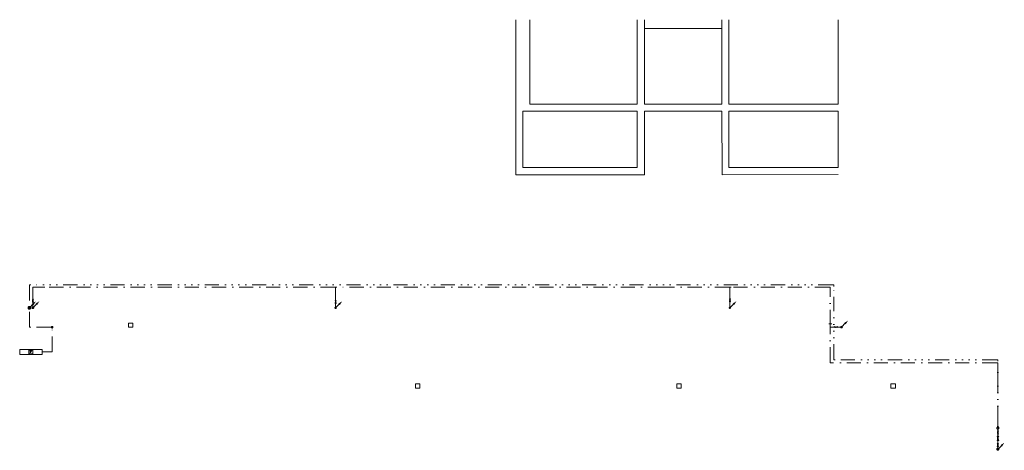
# Model space of a CAD drawing. Header units: millimetres. Extents: x 12950 to 40918, y -3422 to 8802.
import ezdxf

# ---------------------------------------------------------------- set-up
doc = ezdxf.new("R2010")
doc.units = ezdxf.units.MM
doc.linetypes.add('DDS_LT3', pattern=[769.999991, 400, -179.999995, 10, -179.999995])
doc.linetypes.add('DDS_LT4', pattern=[1339.999977, 400, -179.999995, 10, -179.999995, 10, -179.999995, 10, -179.999995, 10, -179.999995])
for name, color, linetype in [('Požární voda', 7, 'Continuous'), ('Studená voda', 7, 'Continuous'), ('Základní geometrie', 7, 'Continuous')]:
    doc.layers.add(name, color=color, linetype=linetype)

# ---------------------------------------------------------------- blocks, each defined once
blk = doc.blocks.new('Segment trubky-SV-PWC Studená voda D32-ID-29-8-29-1147')
at = {"layer": 'Studená voda', "color": 140, "linetype": 'DDS_LT3', "lineweight": 5}
blk.add_line((0, 0), (-9232, 0), dxfattribs=at)
blk = doc.blocks.new('T-kus-T-kus SV-PWC Studená voda D32-ID-29-8-29-850')
at = {"layer": 'Studená voda', "color": 140, "linetype": 'DDS_LT3', "lineweight": 5}
blk.add_line((34, 0), (-34, 0), dxfattribs=at)
at = {"layer": 'Studená voda', "color": 140, "lineweight": 5}
blk.add_line((0, 0), (0, -34), dxfattribs=at)
blk = doc.blocks.new('Segment trubky-SV-PWC Studená voda D32-ID-29-8-29-914')
at = {"layer": 'Studená voda', "color": 140, "linetype": 'DDS_LT3', "lineweight": 5}
blk.add_line((0, 0), (-8229, 0), dxfattribs=at)
blk = doc.blocks.new('Koleno-Koleno SV-PWC Studená voda D32-ID-29-8-29-477')
at = {"layer": 'Studená voda', "color": 140, "lineweight": 5}
blk.add_line((0, 25), (0, 36), dxfattribs=at)
blk.add_circle((0, 0), 25, dxfattribs=at)
blk = doc.blocks.new('Segment trubky-SV-PWC Studená voda D32-ID-29-8-29-689')
at = {"layer": 'Studená voda', "color": 140, "linetype": 'DDS_LT3', "lineweight": 5}
blk.add_line((0, 0), (0, 120), dxfattribs=at)
blk = doc.blocks.new('Ventil-Valve SV-PWC Studená voda D32-ID-29-8-29-2006')
at = {"layer": 'Studená voda', "color": 7, "lineweight": 5}
for points in [[(15, 45), (-15, 45), (0, 0), (15, 45)], [(15, -45), (-15, -45), (0, 0), (15, -45)]]:
    blk.add_lwpolyline(points, dxfattribs=at)
blk.add_circle((0, 0), 11.2, dxfattribs=at)
blk = doc.blocks.new('Segment trubky-SV-PWC Studená voda D32-ID-29-8-29-1611')
at = {"layer": 'Studená voda', "color": 140, "linetype": 'DDS_LT3', "lineweight": 5}
blk.add_line((0, 0), (1, 299), dxfattribs=at)
blk = doc.blocks.new('Koleno-Koleno SV-PWC Studená voda D32-ID-29-8-29-726')
at = {"layer": 'Studená voda', "color": 140, "lineweight": 5}
for p, q in [((0, -36), (0, 0)), ((0, 0), (36, 0))]:
    blk.add_line(p, q, dxfattribs=at)
blk = doc.blocks.new('Segment trubky-SV-PWC Studená voda D32-ID-29-8-29-735')
at = {"layer": 'Studená voda', "color": 140, "linetype": 'DDS_LT3', "lineweight": 5}
blk.add_line((0, 0), (298, 0), dxfattribs=at)
blk = doc.blocks.new('Koleno-Koleno SV-PWC Studená voda D20-ID-29-8-29-757')
at = {"layer": 'Studená voda', "color": 140, "lineweight": 5}
blk.add_line((0, 19), (0, 27), dxfattribs=at)
blk.add_circle((0, 0), 19, dxfattribs=at)
blk = doc.blocks.new('Segment trubky-SV-PWC Studená voda D20-ID-29-8-29-1025')
at = {"layer": 'Studená voda', "color": 140, "linetype": 'DDS_LT3', "lineweight": 5}
blk.add_line((0, 0), (0, 91), dxfattribs=at)
blk = doc.blocks.new('Ventil-Valve SV-PWC Studená voda D20-ID-29-8-29-2223')
at = {"layer": 'Studená voda', "color": 7, "lineweight": 5}
for points in [[(15, 45), (-15, 45), (0, 0), (15, 45)], [(15, -45), (-15, -45), (0, 0), (15, -45)]]:
    blk.add_lwpolyline(points, dxfattribs=at)
blk.add_circle((0, 0), 11.2, dxfattribs=at)
blk = doc.blocks.new('Segment trubky-SV-PWC Studená voda D20-ID-29-8-29-2112')
at = {"layer": 'Studená voda', "color": 140, "linetype": 'DDS_LT3', "lineweight": 5}
blk.add_line((0, 0), (0, 339), dxfattribs=at)
blk = doc.blocks.new('Koleno-Koleno SV-PWC Studená voda D20-ID-29-8-29-518')
at = {"layer": 'Studená voda', "color": 140, "lineweight": 5}
blk.add_line((0, 19), (0, 27), dxfattribs=at)
blk.add_circle((0, 0), 19, dxfattribs=at)
blk = doc.blocks.new('Segment trubky-SV-PWC Studená voda D20-ID-29-8-29-1374')
at = {"layer": 'Studená voda', "color": 140, "linetype": 'DDS_LT3', "lineweight": 5}
blk.add_line((0, 0), (0, 10), dxfattribs=at)
blk = doc.blocks.new('Obdélník-ID-29-8-29-337')
at = {"layer": 'Základní geometrie', "color": 7, "lineweight": 5}
blk.add_lwpolyline([(-62.6, 57.1), (-62.6, -57.1), (62.6, -57.1), (62.6, 57.1), (-62.6, 57.1)], dxfattribs=at)
blk = doc.blocks.new('Ventil-Valve SV-PWC Studená voda D40-ID-29-8-29-1768')
at = {"layer": 'Studená voda', "color": 7, "lineweight": 5}
for points in [[(0, -15), (0, 15), (0, 0), (0, -15)], [(0, -15), (0, 15), (0, 0), (0, -15)], [(0, -3), (0, 0), (0, 3), (0, 7), (0, 9), (0, 11), (0, 11), (0, 11), (0, 9), (0, 7), (0, 3), (0, 0), (0, -3), (0, -7), (0, -9), (0, -11), (0, -11), (0, -11), (0, -9), (0, -7), (0, -3)]]:
    blk.add_lwpolyline(points, dxfattribs=at)
blk = doc.blocks.new('Koleno-Koleno SV-PWC Studená voda D40-ID-29-8-29-560')
at = {"layer": 'Studená voda', "color": 140, "lineweight": 5}
blk.add_line((0, 0), (0, 43), dxfattribs=at)
blk.add_lwpolyline([(-28, -9), (-29, 0), (-28, 9), (-23, 17), (-17, 23), (-9, 28), (0, 29), (9, 28), (17, 23), (23, 17), (28, 9), (29, 0), (28, -9), (23, -17), (17, -23), (9, -28), (0, -29), (-9, -28), (-17, -23), (-23, -17), (-28, -9)], dxfattribs=at)
blk = doc.blocks.new('Segment trubky-SV-PWC Studená voda D40-ID-29-8-29-817')
at = {"layer": 'Studená voda', "color": 140, "linetype": 'DDS_LT3', "lineweight": 5}
blk.add_line((0, 0), (0, 20), dxfattribs=at)
blk = doc.blocks.new('Segment trubky-SV-PWC Studená voda D40-ID-29-8-29-2161')
at = {"layer": 'Studená voda', "color": 140, "linetype": 'DDS_LT3', "lineweight": 5}
blk.add_line((0, 0), (0, 2346), dxfattribs=at)
blk = doc.blocks.new('Koleno-Koleno SV-PWC Studená voda D40-ID-29-8-29-826')
at = {"layer": 'Studená voda', "color": 140, "lineweight": 5}
for p, q in [((0, 0), (-43, 0)), ((0, -43), (0, 0))]:
    blk.add_line(p, q, dxfattribs=at)
blk = doc.blocks.new('Segment trubky-SV-PWC Studená voda D40-ID-29-8-29-839')
at = {"layer": 'Studená voda', "color": 140, "linetype": 'DDS_LT3', "lineweight": 5}
blk.add_line((0, 0), (-4673, 0), dxfattribs=at)
blk = doc.blocks.new('Koleno-Koleno SV-PWC Studená voda D40-ID-29-8-29-1039')
at = {"layer": 'Studená voda', "color": 140, "lineweight": 5}
for p, q in [((0, 0), (0, 43)), ((43, 0), (0, 0))]:
    blk.add_line(p, q, dxfattribs=at)
blk = doc.blocks.new('Segment trubky-SV-PWC Studená voda D40-ID-29-8-29-1091')
at = {"layer": 'Studená voda', "color": 140, "linetype": 'DDS_LT3', "lineweight": 5}
blk.add_line((0, 0), (0, 931), dxfattribs=at)
blk = doc.blocks.new('T-kus-T-kus SV-PWC Studená voda D40-ID-29-8-29-1296')
at = {"layer": 'Studená voda', "color": 140, "linetype": 'DDS_LT3', "lineweight": 5}
blk.add_line((0, -43), (0, 43), dxfattribs=at)
at = {"layer": 'Studená voda', "color": 140, "lineweight": 5}
blk.add_line((0, 0), (42, 0), dxfattribs=at)
blk = doc.blocks.new('Segment trubky-SV-PWC Studená voda D40-ID-29-8-29-1329')
at = {"layer": 'Studená voda', "color": 140, "linetype": 'DDS_LT3', "lineweight": 5}
blk.add_line((0, 0), (0, 49), dxfattribs=at)
blk = doc.blocks.new('Přechodka-redukce-Reducer SV-PWC Studená voda D40-ID-29-8-29-1352')
at = {"layer": 'Studená voda', "color": 140, "linetype": 'DDS_LT3', "lineweight": 5}
blk.add_line((40, 0), (-40, 0), dxfattribs=at)
blk = doc.blocks.new('Segment trubky-SV-PWC Studená voda D32-ID-29-8-29-1463')
at = {"layer": 'Studená voda', "color": 140, "linetype": 'DDS_LT3', "lineweight": 5}
blk.add_line((0, 0), (0, 1003), dxfattribs=at)
blk = doc.blocks.new('Koleno-Koleno SV-PWC Studená voda D32-ID-29-8-29-1478')
at = {"layer": 'Studená voda', "color": 140, "lineweight": 5}
for p, q in [((0, 0), (-36.5, 0)), ((0, -36.5), (0, 0))]:
    blk.add_line(p, q, dxfattribs=at)
blk = doc.blocks.new('Segment trubky-SV-PWC Studená voda D32-ID-29-8-29-1493')
at = {"layer": 'Studená voda', "color": 140, "linetype": 'DDS_LT3', "lineweight": 5}
blk.add_line((0, 0), (-2778, 0), dxfattribs=at)
blk = doc.blocks.new('T-kus-T-kus SV-PWC Studená voda D32-ID-29-8-29-1544')
at = {"layer": 'Studená voda', "color": 140, "linetype": 'DDS_LT3', "lineweight": 5}
blk.add_line((34, 0), (-34, 0), dxfattribs=at)
at = {"layer": 'Studená voda', "color": 140, "lineweight": 5}
blk.add_line((0, 0), (0, -34), dxfattribs=at)
blk = doc.blocks.new('Segment trubky-SV-PWC Studená voda D32-ID-29-8-29-1728')
at = {"layer": 'Studená voda', "color": 140, "linetype": 'DDS_LT3', "lineweight": 5}
blk.add_line((0, 0), (-1901, 0), dxfattribs=at)
blk = doc.blocks.new('Segment trubky-SV-PWC Studená voda D20-ID-29-8-29-900')
at = {"layer": 'Studená voda', "color": 140, "linetype": 'DDS_LT3', "lineweight": 5}
blk.add_line((0, 0), (0, 130), dxfattribs=at)
blk = doc.blocks.new('Ventil-Valve SV-PWC Studená voda D20-ID-29-8-29-2297')
at = {"layer": 'Studená voda', "color": 7, "lineweight": 5}
for points in [[(15, 45), (-15, 45), (0, 0), (15, 45)], [(15, -45), (-15, -45), (0, 0), (15, -45)]]:
    blk.add_lwpolyline(points, dxfattribs=at)
blk.add_circle((0, 0), 11.2, dxfattribs=at)
blk = doc.blocks.new('Segment trubky-SV-PWC Studená voda D20-ID-29-8-29-2284')
at = {"layer": 'Studená voda', "color": 140, "linetype": 'DDS_LT3', "lineweight": 5}
blk.add_line((0, 0), (1, 290), dxfattribs=at)
blk = doc.blocks.new('Koleno-Koleno SV-PWC Studená voda D32-ID-29-8-29-1058')
at = {"layer": 'Studená voda', "color": 140, "lineweight": 5}
blk.add_line((-25, 0), (-36, 0), dxfattribs=at)
blk.add_circle((0, 0), 25, dxfattribs=at)
blk = doc.blocks.new('Segment trubky-SV-PWC Studená voda D32-ID-29-8-29-1118')
at = {"layer": 'Studená voda', "color": 140, "linetype": 'DDS_LT3', "lineweight": 5}
blk.add_line((0, 0), (-82, 0), dxfattribs=at)
blk = doc.blocks.new('Ventil-Valve SV-PWC Studená voda D32-ID-29-8-29-2319')
at = {"layer": 'Studená voda', "color": 7, "lineweight": 5}
for points in [[(-45, 15), (-45, -15), (0, 0), (-45, 15)], [(45, 15), (45, -15), (0, 0), (45, 15)]]:
    blk.add_lwpolyline(points, dxfattribs=at)
blk.add_circle((0, 0), 11.2, dxfattribs=at)
blk = doc.blocks.new('Segment trubky-SV-PWC Studená voda D32-ID-29-8-29-2306')
at = {"layer": 'Studená voda', "color": 140, "linetype": 'DDS_LT3', "lineweight": 5}
blk.add_line((0, 0), (-69, 0), dxfattribs=at)
blk = doc.blocks.new('Obdélník-ID-29-8-29-101')
at = {"layer": 'Základní geometrie', "color": 7, "lineweight": 5}
blk.add_lwpolyline([(-62.6, 57.1), (-62.6, -57.1), (62.6, -57.1), (62.6, 57.1), (-62.6, 57.1)], dxfattribs=at)
blk = doc.blocks.new('Obdélník-ID-29-8-29-425')
at = {"layer": 'Základní geometrie', "color": 7, "lineweight": 5}
blk.add_lwpolyline([(-62.6, 57.1), (-62.6, -57.1), (62.6, -57.1), (62.6, 57.1), (-62.6, 57.1)], dxfattribs=at)
blk = doc.blocks.new('Obdélník-ID-29-8-29-1182')
at = {"layer": 'Základní geometrie', "color": 7, "lineweight": 5}
blk.add_lwpolyline([(-62.6, 57.1), (-62.6, -57.1), (62.6, -57.1), (62.6, 57.1), (-62.6, 57.1)], dxfattribs=at)
blk = doc.blocks.new('Požární hadice-hasicí přístroj-ID-29-8-29-658')
at = {"layer": 'Požární voda', "color": 6, "lineweight": 5}
for p, q in [((264, -25), (275, -14)), ((264, -22), (272, -14)), ((264, -19), (269, -14)), ((264, -16), (266, -14)), ((264, -28), (270, -23)), ((264, -31), (270, -26)), ((264, -35), (270, -29)), ((264, -38), (270, -32)), ((264, -41), (270, -35)), ((264, -44), (270, -39)), ((264, -47), (270, -42)), ((264, -50), (270, -45)), ((264, -54), (270, -48)), ((264, -57), (270, -51)), ((264, -60), (270, -54)), ((264, -63), (270, -58)), ((264, -66), (270, -61)), ((264, -69), (270, -64)), ((264, -73), (270, -67)), ((264, -76), (270, -70)), ((264, -79), (270, -73)), ((264, -82), (270, -77)), ((264, -85), (270, -80)), ((264, -88), (270, -83)), ((264, -92), (270, -86)), ((264, -95), (270, -89)), ((264, -98), (270, -92)), ((264, -101), (270, -96)), ((264, -104), (270, -99)), ((264, -107), (270, -102)), ((264, -111), (270, -105)), ((264, -114), (270, -108)), ((264, -117), (270, -111)), ((264, -120), (270, -115)), ((264, -123), (270, -118)), ((264, -126), (270, -120)), ((268, -126), (273, -120)), ((271, -126), (276, -120)), ((273, -20), (278, -14)), ((274, -126), (280, -120)), ((276, -20), (281, -14)), ((277, -126), (283, -120)), ((279, -20), (285, -14)), ((280, -126), (286, -120)), ((282, -20), (288, -14)), ((283, -126), (289, -120)), ((285, -20), (291, -14)), ((287, -126), (292, -120)), ((289, -20), (294, -14)), ((290, -126), (295, -120)), ((292, -20), (297, -14)), ((293, -126), (299, -120)), ((295, -20), (300, -14)), ((296, -126), (302, -120)), ((298, -20), (304, -14)), ((299, -126), (305, -120)), ((301, -20), (307, -14)), ((302, -126), (308, -120)), ((303, -52), (314, -42)), ((303, -49), (310, -42)), ((303, -46), (307, -42)), ((303, -43), (304, -42)), ((303, -56), (309, -50)), ((303, -59), (309, -53)), ((303, -62), (309, -56)), ((303, -65), (309, -59)), ((303, -68), (309, -63)), ((303, -75), (313, -64)), ((303, -71), (310, -64)), ((303, -78), (309, -72)), ((303, -81), (309, -75)), ((303, -84), (309, -79)), ((303, -87), (309, -82)), ((303, -90), (309, -85)), ((303, -94), (309, -88)), ((303, -97), (309, -91)), ((304, -20), (310, -14)), ((305, -98), (309, -94)), ((306, -126), (311, -120)), ((308, -20), (313, -14)), ((308, -98), (309, -98)), ((309, -126), (314, -120)), ((311, -20), (316, -14)), ((311, -48), (317, -42)), ((311, -70), (317, -64)), ((312, -126), (318, -120)), ((314, -20), (319, -14)), ((314, -48), (320, -42)), ((314, -70), (320, -64)), ((315, -126), (321, -120)), ((317, -20), (323, -14)), ((317, -70), (323, -64)), ((318, -48), (323, -42)), ((318, -126), (324, -120)), ((320, -20), (326, -14)), ((320, -70), (326, -64)), ((321, -48), (326, -42)), ((321, -126), (327, -120)), ((323, -20), (329, -14)), ((324, -48), (329, -42)), ((324, -70), (329, -64)), ((325, -126), (330, -120)), ((327, -20), (332, -14)), ((327, -48), (333, -42)), ((327, -70), (331, -66)), ((328, -126), (333, -120)), ((330, -20), (335, -14)), ((330, -48), (336, -42)), ((330, -70), (331, -69)), ((331, -126), (337, -120)), ((333, -20), (338, -14)), ((333, -48), (337, -44)), ((334, -126), (340, -120)), ((336, -20), (342, -14)), ((337, -48), (337, -47)), ((337, -126), (343, -120)), ((339, -20), (345, -14)), ((341, -126), (346, -120)), ((342, -20), (348, -14)), ((344, -126), (349, -120)), ((346, -20), (351, -14)), ((347, -126), (352, -120)), ((349, -20), (354, -14)), ((350, -126), (356, -120)), ((352, -20), (357, -14)), ((353, -126), (359, -120)), ((355, -20), (361, -14)), ((356, -126), (362, -120)), ((358, -20), (364, -14)), ((360, -126), (365, -120)), ((361, -20), (367, -14)), ((363, -126), (368, -120)), ((365, -20), (370, -14)), ((366, -126), (376, -116)), ((368, -20), (373, -14)), ((369, -126), (376, -119)), ((370, -20), (376, -14)), ((370, -23), (376, -18)), ((370, -26), (376, -21)), ((370, -30), (376, -24)), ((370, -33), (376, -27)), ((370, -36), (376, -30)), ((370, -39), (376, -33)), ((370, -42), (376, -37)), ((370, -45), (376, -40)), ((370, -49), (376, -43)), ((370, -52), (376, -46)), ((370, -55), (376, -49)), ((370, -58), (376, -52)), ((370, -61), (376, -56)), ((370, -64), (376, -59)), ((370, -68), (376, -62)), ((370, -71), (376, -65)), ((370, -74), (376, -68)), ((370, -77), (376, -71)), ((370, -80), (376, -75)), ((370, -83), (376, -78)), ((370, -87), (376, -81)), ((370, -90), (376, -84)), ((370, -93), (376, -87)), ((370, -96), (376, -91)), ((370, -99), (376, -94)), ((370, -102), (376, -97)), ((370, -106), (376, -100)), ((370, -109), (376, -103)), ((370, -112), (376, -106)), ((370, -115), (376, -110)), ((370, -118), (376, -113)), ((372, -126), (376, -122)), ((375, -126), (376, -125))]:
    blk.add_line(p, q, dxfattribs=at)
for points in [[(0, -140), (0, 0), (640, 0), (640, -140), (0, -140)], [(264, -14), (264, -126), (376, -126), (376, -14), (264, -14)], [(270, -20), (270, -120), (370, -120), (370, -20), (270, -20)], [(303, -98), (303, -87), (303, -42), (337, -42), (337, -48), (309, -48), (309, -64), (331, -64), (331, -70), (309, -70), (309, -98), (303, -98)]]:
    blk.add_lwpolyline(points, dxfattribs=at)
blk = doc.blocks.new('Segment trubky-FLW Požární voda D40-ID-29-8-29-1976')
at = {"layer": 'Požární voda', "color": 86, "linetype": 'DDS_LT4', "lineweight": 5}
blk.add_line((0, 0), (0, 70), dxfattribs=at)
blk = doc.blocks.new('Ventil-Valve FLW Požární voda D40-ID-29-8-29-1610')
at = {"layer": 'Požární voda', "color": 7, "lineweight": 5}
for points in [[(15, 45), (-15, 45), (0, 0), (15, 45)], [(15, -45), (-15, -45), (0, 0), (15, -45)], [(3, -11), (0, -11), (-4, -11), (-7, -9), (-9, -7), (-11, -3), (-11, 0), (-11, 4), (-9, 7), (-7, 9), (-3, 11), (0, 11), (4, 11), (7, 9), (9, 7), (11, 3), (11, 0), (11, -4), (9, -7), (7, -9), (3, -11)]]:
    blk.add_lwpolyline(points, dxfattribs=at)
blk = doc.blocks.new('Segment trubky-FLW Požární voda D40-ID-29-8-29-1173')
at = {"layer": 'Požární voda', "color": 86, "linetype": 'DDS_LT4', "lineweight": 5}
blk.add_line((0, 0), (0, 84), dxfattribs=at)
blk = doc.blocks.new('Ventil-Valve FLW Požární voda D40-ID-29-8-29-1235')
at = {"layer": 'Požární voda', "lineweight": 5}
blk.add_hatch(color=7, dxfattribs=at).paths.add_polyline_path([(0, 0), (0, 10), (-3, 9), (-6, 8), (-8, 6), (-9, 3), (-10, 0), (-9, -3), (-8, -6), (-6, -8), (-3, -9), (0, -10), (3, -9), (6, -8), (8, -6), (9, -3), (10, 0), (9, 3), (8, 6), (6, 8), (3, 9), (0, 10)])
at = {"layer": 'Požární voda', "color": 7, "lineweight": 5}
for points in [[(24, 62), (-24, 63), (0, 0), (24, 62)], [(24, -63), (-24, -62), (0, 0), (24, -63)]]:
    blk.add_lwpolyline(points, dxfattribs=at)
blk.add_circle((0, 0), 9.6, dxfattribs=at)
blk = doc.blocks.new('Segment trubky-FLW Požární voda D40-ID-29-8-29-1238')
at = {"layer": 'Požární voda', "color": 86, "linetype": 'DDS_LT4', "lineweight": 5}
blk.add_line((0, 0), (0, 54), dxfattribs=at)
blk = doc.blocks.new('Ventil-Valve FLW Požární voda D40-ID-29-8-29-1375')
at = {"layer": 'Požární voda', "color": 7, "lineweight": 5}
for points in [[(15, 45), (-15, 45), (0, 0), (15, 45)], [(15, -45), (-15, -45), (0, 0), (15, -45)]]:
    blk.add_lwpolyline(points, dxfattribs=at)
blk.add_circle((0, 0), 11.2, dxfattribs=at)
blk = doc.blocks.new('Segment trubky-FLW Požární voda D40-ID-29-8-29-1383')
at = {"layer": 'Požární voda', "color": 86, "linetype": 'DDS_LT4', "lineweight": 5}
blk.add_line((0, 0), (0, 36), dxfattribs=at)
blk = doc.blocks.new('Koleno-Koleno FLW Požární voda D40-ID-29-8-29-1622')
at = {"layer": 'Požární voda', "color": 86, "lineweight": 5}
blk.add_line((0, -43), (0, -29), dxfattribs=at)
blk.add_lwpolyline([(28, 9), (29, 0), (28, -9), (23, -17), (17, -24), (9, -28), (0, -29), (-9, -28), (-17, -23), (-24, -17), (-28, -9), (-29, 0), (-28, 9), (-23, 17), (-17, 24), (-9, 28), (0, 29), (9, 28), (17, 23), (24, 17), (28, 9)], dxfattribs=at)
blk = doc.blocks.new('Koleno-Koleno FLW Požární voda D40-ID-29-8-29-1658')
at = {"layer": 'Požární voda', "color": 86, "lineweight": 5}
blk.add_line((0, 0), (0, 43), dxfattribs=at)
blk.add_lwpolyline([(-28, -9), (-29, 0), (-28, 9), (-23, 17), (-17, 23), (-9, 28), (0, 29), (9, 28), (17, 23), (23, 17), (28, 9), (29, 0), (28, -9), (23, -17), (17, -23), (9, -28), (0, -29), (-9, -28), (-17, -23), (-23, -17), (-28, -9)], dxfattribs=at)
blk = doc.blocks.new('Segment trubky-FLW Požární voda D40-ID-29-8-29-1671')
at = {"layer": 'Požární voda', "color": 86, "linetype": 'DDS_LT4', "lineweight": 5}
blk.add_line((0, 0), (0, 1856), dxfattribs=at)
blk = doc.blocks.new('Koleno-Koleno FLW Požární voda D40-ID-29-8-29-1682')
at = {"layer": 'Požární voda', "color": 86, "lineweight": 5}
for p, q in [((0, 0), (-43, 0)), ((0, -43), (0, 0))]:
    blk.add_line(p, q, dxfattribs=at)
blk = doc.blocks.new('Segment trubky-FLW Požární voda D40-ID-29-8-29-1739')
at = {"layer": 'Požární voda', "color": 86, "linetype": 'DDS_LT4', "lineweight": 5}
blk.add_line((0, 0), (-4578, 0), dxfattribs=at)
blk = doc.blocks.new('Koleno-Koleno FLW Požární voda D40-ID-29-8-29-1748')
at = {"layer": 'Požární voda', "color": 86, "lineweight": 5}
for p, q in [((0, 0), (0, 43)), ((43, 0), (0, 0))]:
    blk.add_line(p, q, dxfattribs=at)
blk = doc.blocks.new('Segment trubky-FLW Požární voda D40-ID-29-8-29-1846')
at = {"layer": 'Požární voda', "color": 86, "linetype": 'DDS_LT4', "lineweight": 5}
blk.add_line((0, 0), (0, 2039), dxfattribs=at)
blk = doc.blocks.new('Koleno-Koleno FLW Požární voda D40-ID-29-8-29-1862')
at = {"layer": 'Požární voda', "color": 86, "lineweight": 5}
for p, q in [((0, 0), (-43, 0)), ((0, -43), (0, 0))]:
    blk.add_line(p, q, dxfattribs=at)
blk = doc.blocks.new('Segment trubky-FLW Požární voda D40-ID-29-8-29-1876')
at = {"layer": 'Požární voda', "color": 86, "linetype": 'DDS_LT4', "lineweight": 5}
blk.add_line((0, 0), (-22761, 0), dxfattribs=at)
blk = doc.blocks.new('Koleno-Koleno FLW Požární voda D40-ID-29-8-29-1885')
at = {"layer": 'Požární voda', "color": 86, "lineweight": 5}
for p, q in [((43, 0), (0, 0)), ((0, 0), (0, -43))]:
    blk.add_line(p, q, dxfattribs=at)
blk = doc.blocks.new('Segment trubky-FLW Požární voda D40-ID-29-8-29-1900')
at = {"layer": 'Požární voda', "color": 86, "linetype": 'DDS_LT4', "lineweight": 5}
blk.add_line((0, 0), (0, -568), dxfattribs=at)
blk = doc.blocks.new('T-kus-T-kus FLW Požární voda D40-ID-29-8-29-1909')
at = {"layer": 'Požární voda', "color": 86, "lineweight": 5}
blk.add_line((0, 0), (0, 39), dxfattribs=at)
at = {"layer": 'Požární voda', "color": 86, "linetype": 'DDS_LT4', "lineweight": 5}
blk.add_line((0, 0), (0, 0), dxfattribs=at)
at = {"layer": 'Požární voda', "color": 86, "lineweight": 5}
blk.add_lwpolyline([(-38, -12), (-40, 0), (-38, 12), (-32, 24), (-24, 32), (-12, 38), (0, 40), (12, 38), (24, 32), (32, 24), (38, 12), (40, 0), (38, -12), (32, -24), (24, -32), (12, -38), (0, -40), (-12, -38), (-24, -32), (-32, -24), (-38, -12)], dxfattribs=at)
blk.add_lwpolyline([(-38, -12), (-40, 0), (-38, 12), (-32, 24), (-24, 32), (-12, 38), (0, 40), (12, 38), (24, 32), (32, 24), (38, 12), (40, 0), (38, -12), (32, -24), (24, -32), (12, -38), (0, -40), (-12, -38), (-24, -32), (-32, -24), (-38, -12)], dxfattribs=at)
blk = doc.blocks.new('Konec potrubí-PipeEnd FLW Požární voda D40-ID-29-8-29-1944')
at = {"layer": 'Požární voda', "lineweight": 5}
for points in [[(20, 0), (19, 6), (16, 12), (12, 16), (6, 19), (0, 20), (-6, 19), (-12, 16), (-16, 12), (-19, 6), (-20, 0), (-19, -6), (-16, -12), (-12, -16), (-6, -19), (0, -20), (6, -19), (12, -16), (16, -12), (19, -6)], [(184, 184), (120, 78), (78, 120)]]:
    blk.add_hatch(color=86, dxfattribs=at).paths.add_polyline_path(points)
at = {"layer": 'Požární voda', "color": 86, "lineweight": 5}
blk.add_line((99, 99), (17, 17), dxfattribs=at)
blk = doc.blocks.new('Segment trubky-FLW Požární voda D32-ID-29-8-29-2031')
at = {"layer": 'Požární voda', "color": 86, "linetype": 'DDS_LT4', "lineweight": 5}
blk.add_line((0, 0), (242, 0), dxfattribs=at)
blk = doc.blocks.new('Koleno-Koleno FLW Požární voda D32-ID-29-8-29-2040')
at = {"layer": 'Požární voda', "color": 86, "lineweight": 5}
for p, q in [((-36.5, 0), (0, 0)), ((0, 0), (0, 36.5))]:
    blk.add_line(p, q, dxfattribs=at)
blk = doc.blocks.new('Segment trubky-FLW Požární voda D32-ID-29-8-29-2054')
at = {"layer": 'Požární voda', "color": 86, "linetype": 'DDS_LT4', "lineweight": 5}
blk.add_line((0, 0), (0, 628), dxfattribs=at)
blk = doc.blocks.new('Koleno-Koleno FLW Požární voda D32-ID-29-8-29-2063')
at = {"layer": 'Požární voda', "color": 86, "lineweight": 5}
blk.add_line((0, -36.5), (0, 0), dxfattribs=at)
blk.add_circle((0, 0), 25, dxfattribs=at)
blk = doc.blocks.new('Koleno-Koleno FLW Požární voda D32-ID-29-8-29-2086')
at = {"layer": 'Požární voda', "color": 86, "lineweight": 5}
blk.add_line((-25, 0), (-36, 0), dxfattribs=at)
blk.add_circle((0, 0), 25, dxfattribs=at)
blk = doc.blocks.new('Segment trubky-FLW Požární voda D32-ID-29-8-29-2101')
at = {"layer": 'Požární voda', "color": 86, "linetype": 'DDS_LT4', "lineweight": 5}
blk.add_line((0, 0), (-570, 0), dxfattribs=at)
blk = doc.blocks.new('Koleno-Koleno FLW Požární voda D32-ID-29-8-29-2111')
at = {"layer": 'Požární voda', "color": 86, "lineweight": 5}
for p, q in [((0, 0), (0, 36.5)), ((36.5, 0), (0, 0))]:
    blk.add_line(p, q, dxfattribs=at)
blk = doc.blocks.new('Segment trubky-FLW Požární voda D32-ID-29-8-29-2179')
at = {"layer": 'Požární voda', "color": 86, "linetype": 'DDS_LT4', "lineweight": 5}
blk.add_line((0, 0), (0, 479), dxfattribs=at)
blk = doc.blocks.new('Koleno-Koleno FLW Požární voda D32-ID-29-8-29-2188')
at = {"layer": 'Požární voda', "color": 86, "lineweight": 5}
blk.add_line((0, -36), (0, -25), dxfattribs=at)
blk.add_lwpolyline([(24, 8), (25, 0), (24, -8), (20, -15), (15, -20), (8, -24), (0, -25), (-8, -24), (-15, -20), (-20, -15), (-24, -8), (-25, 0), (-24, 8), (-20, 15), (-15, 20), (-8, 24), (0, 25), (8, 24), (15, 20), (20, 15), (24, 8)], dxfattribs=at)
blk = doc.blocks.new('Konec potrubí-PipeEnd SV-PWC Studená voda D32-ID-29-8-29-2264')
at = {"layer": 'Studená voda', "color": 140, "lineweight": 5}
for points in [[(-24, -8), (-25, 0), (-24, 8), (-20, 15), (-15, 20), (-8, 24), (0, 25), (8, 24), (15, 20), (20, 15), (24, 8), (25, 0), (24, -8), (20, -15), (15, -20), (8, -24), (0, -25), (-8, -24), (-15, -20), (-20, -15), (-24, -8)], [(-15, -5), (-16, 0), (-15, 5), (-13, 9), (-9, 13), (-5, 15), (0, 16), (5, 15), (9, 13), (13, 9), (15, 5), (16, 0), (15, -5), (13, -9), (9, -13), (5, -15), (0, -16), (-5, -15), (-9, -13), (-13, -9), (-15, -5)]]:
    blk.add_lwpolyline(points, dxfattribs=at)
blk = doc.blocks.new('Začátek potrubí-PipeStart SV-PWC Studená voda D32-ID-29-8-29-384')
at = {"layer": 'Studená voda', "color": 140, "lineweight": 5}
for points in [[(24, 8), (25, 0), (24, -8), (20, -15), (15, -20), (8, -24), (0, -25), (-8, -24), (-15, -20), (-20, -15), (-24, -8), (-25, 0), (-24, 8), (-20, 15), (-15, 20), (-8, 24), (0, 25), (8, 24), (15, 20), (20, 15), (24, 8)], [(15, 5), (16, 0), (15, -5), (13, -9), (9, -13), (5, -15), (0, -16), (-5, -15), (-9, -13), (-13, -9), (-15, -5), (-16, 0), (-15, 5), (-13, 9), (-9, 13), (-5, 15), (0, 16), (5, 15), (9, 13), (13, 9), (15, 5)]]:
    blk.add_lwpolyline(points, dxfattribs=at)
blk = doc.blocks.new('Začátek potrubí-PipeStart SV-PWC Studená voda D32-ID-29-8-29-384-1')
at = {"layer": 'Studená voda', "color": 140, "lineweight": 5}
for points in [[(8618, 6), (8619, 0), (8618, -6), (8615, -11), (8611, -15), (8606, -18), (8600, -19), (8594, -18), (8589, -15), (8585, -11), (8582, -6), (8581, 0), (8582, 6), (8585, 11), (8589, 16), (8594, 18), (8600, 19), (8606, 18), (8611, 16), (8615, 11), (8618, 6)], [(8610, 3), (8610, 0), (8610, -3), (8608, -6), (8606, -8), (8603, -9), (8600, -10), (8597, -9), (8594, -8), (8592, -6), (8590, -3), (8590, 0), (8590, 3), (8592, 6), (8594, 8), (8597, 10), (8600, 10), (8603, 10), (8606, 8), (8608, 6), (8610, 3)]]:
    blk.add_lwpolyline(points, dxfattribs=at)
blk = doc.blocks.new('Začátek potrubí-PipeStart SV-PWC Studená voda D32-ID-29-8-29-384-3')
at = {"layer": 'Studená voda', "color": 140, "lineweight": 5}
for points in [[(19818, 6), (19819, 0), (19818, -6), (19815, -11), (19811, -15), (19806, -18), (19800, -19), (19794, -18), (19789, -15), (19785, -11), (19782, -6), (19781, 0), (19782, 6), (19785, 11), (19789, 16), (19794, 18), (19800, 19), (19806, 18), (19811, 16), (19815, 11), (19818, 6)], [(19810, 3), (19810, 0), (19810, -3), (19808, -6), (19806, -8), (19803, -9), (19800, -10), (19797, -9), (19794, -8), (19792, -6), (19790, -3), (19790, 0), (19790, 3), (19792, 6), (19794, 8), (19797, 10), (19800, 10), (19803, 10), (19806, 8), (19808, 6), (19810, 3)]]:
    blk.add_lwpolyline(points, dxfattribs=at)
blk = doc.blocks.new('Začátek potrubí-PipeStart SV-PWC Studená voda D32-ID-29-8-29-384-11')
at = {"layer": 'Studená voda', "color": 140, "lineweight": 5}
for points in [[(24, 8), (25, 0), (24, -8), (20, -14), (15, -20), (8, -24), (0, -25), (-8, -24), (-15, -20), (-20, -14), (-24, -8), (-25, 0), (-24, 8), (-20, 15), (-15, 20), (-8, 24), (0, 25), (8, 24), (15, 20), (20, 15), (24, 8)], [(15, 5), (16, 0), (15, -5), (13, -9), (9, -13), (5, -15), (0, -16), (-5, -15), (-9, -13), (-13, -9), (-15, -5), (-16, 0), (-15, 5), (-13, 10), (-9, 13), (-5, 15), (0, 16), (5, 15), (9, 13), (13, 10), (15, 5)]]:
    blk.add_lwpolyline(points, dxfattribs=at)

msp = doc.modelspace()

# ---------------------------------------------------------------- hatches: boundary and pattern name
at = {"layer": 'Studená voda', "lineweight": 5}
for points in [[(13341, 625), (13340, 630), (13338, 634), (13334, 638), (13330, 640), (13325, 641), (13320, 640), (13316, 638), (13312, 634), (13310, 630), (13309, 625), (13310, 620), (13312, 616), (13316, 612), (13320, 610), (13325, 609), (13330, 610), (13334, 612), (13338, 616), (13340, 620)], [(13509, 809), (13445, 703), (13403, 745)], [(21941, 625), (21940, 630), (21938, 634), (21934, 638), (21930, 640), (21925, 641), (21920, 640), (21916, 638), (21912, 634), (21910, 630), (21909, 625), (21910, 620), (21912, 616), (21916, 612), (21920, 610), (21925, 609), (21930, 610), (21934, 612), (21938, 616), (21940, 620)], [(22109, 809), (22045, 703), (22003, 745)], [(33141, 625), (33140, 630), (33138, 634), (33134, 638), (33130, 640), (33125, 641), (33120, 640), (33116, 638), (33112, 634), (33110, 630), (33109, 625), (33110, 620), (33112, 616), (33116, 612), (33120, 610), (33125, 609), (33130, 610), (33134, 612), (33138, 616), (33140, 620)], [(33309, 809), (33245, 703), (33203, 745)], [(36310, 75), (36310, 80), (36307, 84), (36304, 88), (36299, 90), (36294, 91), (36289, 90), (36285, 88), (36281, 84), (36279, 80), (36278, 75), (36279, 70), (36281, 66), (36285, 62), (36289, 60), (36294, 59), (36299, 60), (36304, 62), (36307, 66), (36310, 70)], [(36478, 259), (36415, 153), (36372, 195)], [(40918, -3210), (40855, -3316), (40812, -3273)], [(40751, -3393), (40750, -3388), (40748, -3384), (40744, -3380), (40740, -3378), (40735, -3377), (40730, -3378), (40725, -3380), (40722, -3384), (40719, -3388), (40719, -3393), (40719, -3398), (40722, -3403), (40725, -3406), (40730, -3409), (40735, -3409), (40740, -3409), (40744, -3406), (40748, -3403), (40750, -3398)]]:
    msp.add_hatch(color=140, dxfattribs=at).paths.add_polyline_path(points)

# ---------------------------------------------------------------- linework, layer by layer
at = {"layer": 'Studená voda', "color": 140, "lineweight": 5}
for p, q in [((13424, 724), (13340, 639)), ((22024, 724), (21940, 639)), ((33224, 724), (33140, 639)), ((36393, 174), (36309, 90)), ((40834, -3294), (40749, -3379))]:
    msp.add_line(p, q, dxfattribs=at)
for radius in [25, 16]:
    msp.add_circle((36294, 75), radius, dxfattribs=at)
at = {"layer": 'Základní geometrie', "color": 7, "lineweight": 5}
for points in [[(27044, 8800), (27044, 4402), (30694, 4402), (30694, 6202), (32894, 6202), (32902, 4402), (36200, 4403)], [(27444, 8800), (27444, 6402), (30494, 6402), (30494, 8802)], [(30694, 8752), (30694, 8552), (32894, 8552)], [(30700, 8800), (30700, 6402), (32894, 6402), (32894, 8800)], [(33094, 8800), (33094, 6402), (36200, 6402), (36200, 8800)], [(27244, 4602), (27244, 6202), (30494, 6202), (30494, 4602), (27244, 4602)], [(33094, 4602), (33094, 6202), (36200, 6203), (36200, 4602), (33094, 4602)]]:
    msp.add_lwpolyline(points, dxfattribs=at)

# ---------------------------------------------------------------- block references
at = {"layer": 'Požární voda', "color": 86, "lineweight": 5}
for name, p in [('Koleno-Koleno FLW Požární voda D40-ID-29-8-29-1885', (13226, 1274)), ('Koleno-Koleno FLW Požární voda D40-ID-29-8-29-1862', (36072, 1274)), ('Koleno-Koleno FLW Požární voda D32-ID-29-8-29-2188', (13226, 623)), ('Konec potrubí-PipeEnd FLW Požární voda D40-ID-29-8-29-1944', (13226, 623)), ('Koleno-Koleno FLW Požární voda D32-ID-29-8-29-2111', (13226, 71)), ('Koleno-Koleno FLW Požární voda D32-ID-29-8-29-2086', (13869, 71)), ('Koleno-Koleno FLW Požární voda D32-ID-29-8-29-2063', (13869, 71)), ('Koleno-Koleno FLW Požární voda D32-ID-29-8-29-2040', (13869, -630)), ('Koleno-Koleno FLW Požární voda D40-ID-29-8-29-1748', (36072, -851)), ('Koleno-Koleno FLW Požární voda D40-ID-29-8-29-1682', (40736, -851)), ('Koleno-Koleno FLW Požární voda D40-ID-29-8-29-1658', (40736, -2793)), ('Koleno-Koleno FLW Požární voda D40-ID-29-8-29-1622', (40736, -2793))]:
    msp.add_blockref(name, p, dxfattribs=at)
at = {"layer": 'Požární voda', "color": 86, "linetype": 'DDS_LT4', "lineweight": 5}
for name, p in [('Segment trubky-FLW Požární voda D40-ID-29-8-29-1900', (13226, 1231)), ('Segment trubky-FLW Požární voda D40-ID-29-8-29-1876', (36029, 1274)), ('Segment trubky-FLW Požární voda D40-ID-29-8-29-1846', (36072, -808)), ('T-kus-T-kus FLW Požární voda D40-ID-29-8-29-1909', (13226, 623)), ('Segment trubky-FLW Požární voda D32-ID-29-8-29-2179', (13226, 108)), ('Segment trubky-FLW Požární voda D32-ID-29-8-29-2101', (13832, 71)), ('Segment trubky-FLW Požární voda D32-ID-29-8-29-2054', (13869, -594)), ('Segment trubky-FLW Požární voda D32-ID-29-8-29-2031', (13590, -630)), ('Segment trubky-FLW Požární voda D40-ID-29-8-29-1739', (40693, -851)), ('Segment trubky-FLW Požární voda D40-ID-29-8-29-1671', (40736, -2750)), ('Segment trubky-FLW Požární voda D40-ID-29-8-29-1383', (40736, -2873)), ('Segment trubky-FLW Požární voda D40-ID-29-8-29-1238', (40736, -3017)), ('Segment trubky-FLW Požární voda D40-ID-29-8-29-1173', (40735, -3226)), ('Segment trubky-FLW Požární voda D40-ID-29-8-29-1976', (40735, -3386))]:
    msp.add_blockref(name, p, dxfattribs=at)
at = {"layer": 'Požární voda', "color": 6, "lineweight": 5}
msp.add_blockref('Požární hadice-hasicí přístroj-ID-29-8-29-658', (12950, -560), dxfattribs=at)
at = {"layer": 'Požární voda', "color": 7, "lineweight": 5}
for name, p in [('Ventil-Valve FLW Požární voda D40-ID-29-8-29-1235', (40735, -3080)), ('Ventil-Valve FLW Požární voda D40-ID-29-8-29-1375', (40736, -2918)), ('Ventil-Valve FLW Požární voda D40-ID-29-8-29-1610', (40735, -3271))]:
    msp.add_blockref(name, p, dxfattribs=at)
at = {"layer": 'Studená voda', "color": 140, "linetype": 'DDS_LT3', "lineweight": 5}
for name, p in [('Segment trubky-SV-PWC Studená voda D32-ID-29-8-29-1611', (13326, 871)), ('Segment trubky-SV-PWC Studená voda D32-ID-29-8-29-735', (13363, 1206)), ('Segment trubky-SV-PWC Studená voda D32-ID-29-8-29-914', (21891, 1206)), ('T-kus-T-kus SV-PWC Studená voda D32-ID-29-8-29-850', (21925, 1206)), ('Segment trubky-SV-PWC Studená voda D20-ID-29-8-29-2112', (21925, 833)), ('Segment trubky-SV-PWC Studená voda D32-ID-29-8-29-1147', (31191, 1206)), ('Segment trubky-SV-PWC Studená voda D32-ID-29-8-29-1728', (33092, 1206)), ('T-kus-T-kus SV-PWC Studená voda D32-ID-29-8-29-1544', (33126, 1206)), ('Segment trubky-SV-PWC Studená voda D20-ID-29-8-29-2284', (33125, 882)), ('Segment trubky-SV-PWC Studená voda D32-ID-29-8-29-1493', (35938, 1206)), ('Segment trubky-SV-PWC Studená voda D32-ID-29-8-29-1463', (35975, 167)), ('Segment trubky-SV-PWC Studená voda D32-ID-29-8-29-689', (13325, 661)), ('Segment trubky-SV-PWC Studená voda D20-ID-29-8-29-1025', (21925, 652)), ('Segment trubky-SV-PWC Studená voda D20-ID-29-8-29-900', (33125, 661)), ('Segment trubky-SV-PWC Studená voda D20-ID-29-8-29-1374', (33125, 652)), ('Přechodka-redukce-Reducer SV-PWC Studená voda D40-ID-29-8-29-1352', (35975, 167)), ('Segment trubky-SV-PWC Studená voda D40-ID-29-8-29-1329', (35975, 118)), ('T-kus-T-kus SV-PWC Studená voda D40-ID-29-8-29-1296', (35975, 75)), ('Segment trubky-SV-PWC Studená voda D40-ID-29-8-29-1091', (35975, -898)), ('Segment trubky-SV-PWC Studená voda D32-ID-29-8-29-2306', (36086, 75)), ('Segment trubky-SV-PWC Studená voda D32-ID-29-8-29-1118', (36258, 75)), ('Segment trubky-SV-PWC Studená voda D40-ID-29-8-29-839', (40691, -941)), ('Segment trubky-SV-PWC Studená voda D40-ID-29-8-29-2161', (40734, -3330)), ('Segment trubky-SV-PWC Studená voda D40-ID-29-8-29-817', (40734, -3350))]:
    msp.add_blockref(name, p, dxfattribs=at)
at = {"layer": 'Studená voda', "color": 140, "lineweight": 5}
for name, p in [('Koleno-Koleno SV-PWC Studená voda D32-ID-29-8-29-726', (13327, 1206)), ('Koleno-Koleno SV-PWC Studená voda D32-ID-29-8-29-1478', (35975, 1206)), ('Koleno-Koleno SV-PWC Studená voda D32-ID-29-8-29-477', (13325, 625)), ('Konec potrubí-PipeEnd SV-PWC Studená voda D32-ID-29-8-29-2264', (13325, 625)), ('Začátek potrubí-PipeStart SV-PWC Studená voda D32-ID-29-8-29-384', (13325, 625)), ('Začátek potrubí-PipeStart SV-PWC Studená voda D32-ID-29-8-29-384-11', (13325, 625)), ('Koleno-Koleno SV-PWC Studená voda D20-ID-29-8-29-757', (21925, 625)), ('Začátek potrubí-PipeStart SV-PWC Studená voda D32-ID-29-8-29-384-1', (13325, 625)), ('Koleno-Koleno SV-PWC Studená voda D20-ID-29-8-29-518', (33125, 625)), ('Začátek potrubí-PipeStart SV-PWC Studená voda D32-ID-29-8-29-384-3', (13325, 625)), ('Koleno-Koleno SV-PWC Studená voda D32-ID-29-8-29-1058', (36294, 75)), ('Koleno-Koleno SV-PWC Studená voda D40-ID-29-8-29-1039', (35975, -941)), ('Koleno-Koleno SV-PWC Studená voda D40-ID-29-8-29-826', (40734, -941)), ('Koleno-Koleno SV-PWC Studená voda D40-ID-29-8-29-560', (40735, -3393))]:
    msp.add_blockref(name, p, dxfattribs=at)
at = {"layer": 'Studená voda', "color": 7, "lineweight": 5}
for name, p in [('Ventil-Valve SV-PWC Studená voda D32-ID-29-8-29-2006', (13326, 826)), ('Ventil-Valve SV-PWC Studená voda D20-ID-29-8-29-2297', (33125, 837)), ('Ventil-Valve SV-PWC Studená voda D20-ID-29-8-29-2223', (21925, 788)), ('Ventil-Valve SV-PWC Studená voda D32-ID-29-8-29-2319', (36131, 75)), ('Ventil-Valve SV-PWC Studená voda D40-ID-29-8-29-1768', (40735, -3393))]:
    msp.add_blockref(name, p, dxfattribs=at)
at = {"layer": 'Základní geometrie', "color": 7, "lineweight": 5}
for name, p in [('Obdélník-ID-29-8-29-337', (16103, 129)), ('Obdélník-ID-29-8-29-101', (24251, -1597)), ('Obdélník-ID-29-8-29-425', (31680, -1597)), ('Obdélník-ID-29-8-29-1182', (37761, -1597))]:
    msp.add_blockref(name, p, dxfattribs=at)

doc.saveas('drawing.dxf')
